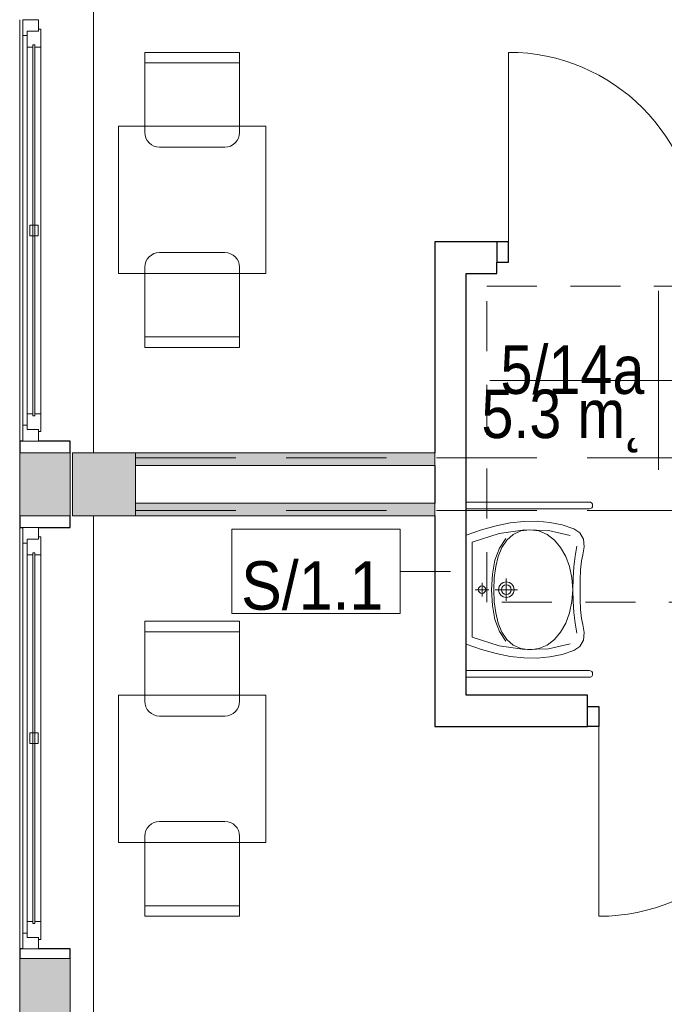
# Model space of a CAD drawing. Header units: centimetres. Extents: x -1316 to 21770, y -8842 to 3590.
# Tile 63 of 125: x -1253 to -947, y 2082 to 2549. Entities that reach past the tile are written whole.
import ezdxf

# ---------------------------------------------------------------- set-up
doc = ezdxf.new("R2010")
doc.units = ezdxf.units.CM
doc.linetypes.add('Ponad', pattern=[39.688, 23.813, -15.875])
doc.linetypes.add('Ukryte', pattern=[71.438, 47.625, -23.813])
for name, color, linetype, lineweight in [('A-AREA-IDEN', 2, 'Continuous', 13), ('A-DETL-GENF', 92, 'Continuous', 9), ('A-DETL-HDLN', 90, 'Ukryte', 9), ('A-DETL-MEDM', 33, 'Continuous', 13), ('A-DOOR', 31, 'Continuous', 13), ('A-FLOR-OVHD', 1, 'Ponad', 9), ('A-GLAZ', 151, 'Continuous', 13), ('A-WALL', 113, 'Continuous', 13), ('A-WALL-IDEN', 211, 'Continuous', 13), ('A-WALL-PATT', 111, 'Continuous', 13), ('I-FURN', 30, 'Continuous', 9), ('P-SANR-FIXT', 6, 'Continuous', 9), ('S-COLS', 52, 'Continuous', 13)]:
    doc.layers.add(name, color=color, linetype=linetype, lineweight=lineweight)
doc.styles.add('Arial_11', font='arial.ttf', dxfattribs={"width": 0.85, "height": 23})
doc.styles.add('Arial_12', font='arial.ttf', dxfattribs={"width": 0.9, "height": 23})

# ---------------------------------------------------------------- blocks, each defined once
blk = doc.blocks.new('M_Concrete-Square-Column - 300 x 300mm-1794509-5_piętro III __10_50 m_ - stan projektowany')
at = {"layer": 'S-COLS', "lineweight": 9}
blk.add_hatch(color=254, dxfattribs=at).paths.add_polyline_path([(15, -15), (15, 15), (-15, 15), (-15, -15)], flags=0)
for p, q in [((15, 15), (-15, 15)), ((-15, 15), (-15, -15)), ((15, -15), (15, 15)), ((-15, -15), (15, -15))]:
    blk.add_line(p, q, dxfattribs=at)
blk = doc.blocks.new('Blat - Blat-1285996-5_piętro III __10_50 m_ - stan projektowany')
at = {"layer": 'I-FURN'}
for p, q in [((0, 0), (70, 0)), ((0, -70), (0, 0)), ((70, 0), (70, -70)), ((70, -70), (0, -70))]:
    blk.add_line(p, q, dxfattribs=at)
blk = doc.blocks.new('Blat - Blat-1285693-5_piętro III __10_50 m_ - stan projektowany')
at = {"layer": 'I-FURN'}
for p, q in [((0, 70), (0, 0)), ((70, 70), (0, 70)), ((70, 0), (70, 70)), ((0, 0), (70, 0))]:
    blk.add_line(p, q, dxfattribs=at)
blk = doc.blocks.new('DRZWI 1S - automatyczna etykieta - Drzwi 90 _łazienkowe_-2364283-5_piętro III __10_50 m_ - stan projektowany')
at = {"layer": 'A-DETL-GENF'}
for p, q in [((-50.5, 2), (-45, 2)), ((-50.5, -7.5), (-50.5, 2)), ((-45, 2), (-45, -7.5)), ((45, 2), (50.5, 2)), ((45, -7.5), (45, 2)), ((50.5, 2), (50.5, -7.5)), ((-45, -7.5), (-50.5, -7.5)), ((50.5, -7.5), (45, -7.5))]:
    blk.add_line(p, q, dxfattribs=at)
at = {"layer": 'A-DETL-MEDM', "lineweight": 25}
for p, q in [((-50.5, -7.5), (-50.5, 2)), ((-50.5, 2), (-45, 2)), ((-45, 2), (-45, -7.5)), ((45, 2), (45, -7.5)), ((50.5, 2), (45, 2)), ((50.5, -7.5), (50.5, 2)), ((-45, -7.5), (-50.5, -7.5)), ((45, -7.5), (50.5, -7.5))]:
    blk.add_line(p, q, dxfattribs=at)
at = {"layer": 'A-DOOR'}
blk.add_line((45, -7.5), (45, -97.5), dxfattribs=at)
blk.add_arc((45, -7.5), 90, 180, 270, dxfattribs=at)
blk = doc.blocks.new('DRZWI 1S - automatyczna etykieta - Drzwi 90 _łazienkowe_-2364279-5_piętro III __10_50 m_ - stan projektowany')
at = {"layer": 'A-DETL-GENF'}
for p, q in [((-50.5, 7.5), (-50.5, -2)), ((-45, 7.5), (-50.5, 7.5)), ((-45, -2), (-45, 7.5)), ((50.5, 7.5), (45, 7.5)), ((45, 7.5), (45, -2)), ((50.5, -2), (50.5, 7.5)), ((-50.5, -2), (-45, -2)), ((45, -2), (50.5, -2))]:
    blk.add_line(p, q, dxfattribs=at)
at = {"layer": 'A-DETL-MEDM', "lineweight": 25}
for p, q in [((-45, 7.5), (-50.5, 7.5)), ((-50.5, 7.5), (-50.5, -2)), ((-45, -2), (-45, 7.5)), ((45, -2), (45, 7.5)), ((45, 7.5), (50.5, 7.5)), ((50.5, 7.5), (50.5, -2)), ((-50.5, -2), (-45, -2)), ((50.5, -2), (45, -2))]:
    blk.add_line(p, q, dxfattribs=at)
at = {"layer": 'A-DOOR'}
blk.add_line((45, 7.5), (45, 97.5), dxfattribs=at)
blk.add_arc((45, 7.5), 90, 90, 180, dxfattribs=at)
blk = doc.blocks.new('umywalka dla N_65x56 koło - Type 1-2359175-5_piętro III __10_50 m_ - stan projektowany')
at = {"layer": 'P-SANR-FIXT'}
for p, q in [((-29.1, -65.9), (-29.1, -7.5)), ((-25.9, -65.9), (-25.9, -7.5)), ((-15.89, -14.7), (-13.31, -7.5)), ((38.31, -7.5), (40.89, -14.7)), ((50.9, -65.9), (50.9, -7.5)), ((54.1, -7.5), (54.1, -65.9)), ((-14.09, -23.15), (-10.01, -10.3)), ((-10.01, -10.3), (12.5, -10.3)), ((11.26, -13.74), (10.89, -14.3)), ((11.82, -13.36), (11.26, -13.74)), ((12.5, -13.22), (11.82, -13.36)), ((12.5, -10.3), (35.01, -10.3)), ((12.5, -18.23), (12.5, -11.72)), ((13.18, -13.36), (12.5, -13.22)), ((13.74, -13.74), (13.18, -13.36)), ((14.11, -14.3), (13.74, -13.74)), ((35.01, -10.3), (39.09, -23.15)), ((-17.85, -21.67), (-15.89, -14.7)), ((15.75, -14.98), (9.25, -14.98)), ((10.89, -14.3), (10.75, -14.98)), ((10.75, -14.98), (10.89, -15.66)), ((10.89, -15.66), (11.26, -16.21)), ((11.26, -16.21), (11.82, -16.59)), ((11.82, -16.59), (12.5, -16.73)), ((12.5, -16.73), (13.18, -16.59)), ((13.18, -16.59), (13.74, -16.21)), ((13.74, -16.21), (14.11, -15.66)), ((14.25, -14.98), (14.11, -14.3)), ((14.11, -15.66), (14.25, -14.98)), ((40.89, -14.7), (42.85, -21.67)), ((-19.18, -28.39), (-17.85, -21.67)), ((-15.95, -35.24), (-14.09, -23.15)), ((-7.38, -23.21), (-11.89, -26.24)), ((-7.63, -24.42), (-3.39, -22.67)), ((-1.64, -21.13), (-7.38, -23.21)), ((-3.39, -22.67), (1.45, -21.46)), ((5.06, -19.92), (-1.64, -21.13)), ((1.45, -21.46), (6.76, -20.76)), ((12.43, -19.54), (5.06, -19.92)), ((6.76, -20.76), (12.43, -20.54)), ((11.04, -23.06), (9.85, -23.86)), ((12.5, -22.76), (11.04, -23.06)), ((19.81, -19.92), (12.43, -19.54)), ((12.43, -20.54), (18.1, -20.76)), ((12.5, -31.76), (12.5, -21.26)), ((13.96, -23.06), (12.5, -22.76)), ((15.15, -23.86), (13.96, -23.06)), ((18.1, -20.76), (23.42, -21.46)), ((26.51, -21.13), (19.81, -19.92)), ((23.42, -21.46), (28.26, -22.67)), ((32.25, -23.21), (26.51, -21.13)), ((28.26, -22.67), (32.5, -24.42)), ((36.76, -26.24), (32.25, -23.21)), ((39.09, -23.15), (40.95, -35.24)), ((42.85, -21.67), (44.18, -28.39)), ((-13.8, -29.72), (-11.14, -26.76)), ((-11.14, -26.76), (-7.63, -24.42)), ((7.16, -26.51), (17.84, -26.51)), ((9.04, -25.06), (8.75, -26.51)), ((8.75, -26.51), (9.04, -27.97)), ((9.85, -23.86), (9.04, -25.06)), ((9.04, -27.97), (9.85, -29.16)), ((10.38, -25.62), (10.2, -26.51)), ((10.2, -26.51), (10.38, -27.41)), ((10.87, -24.89), (10.38, -25.62)), ((10.38, -27.41), (10.87, -28.14)), ((11.61, -24.39), (10.87, -24.89)), ((12.5, -24.21), (11.61, -24.39)), ((13.39, -24.39), (12.5, -24.21)), ((14.13, -24.89), (13.39, -24.39)), ((14.62, -25.62), (14.13, -24.89)), ((14.13, -28.14), (14.62, -27.41)), ((14.8, -26.51), (14.62, -25.62)), ((14.62, -27.41), (14.8, -26.51)), ((15.96, -25.06), (15.15, -23.86)), ((15.15, -29.16), (15.96, -27.97)), ((16.25, -26.51), (15.96, -25.06)), ((15.96, -27.97), (16.25, -26.51)), ((32.5, -24.42), (36.01, -26.76)), ((36.01, -26.76), (38.67, -29.72)), ((-19.89, -34.88), (-19.18, -28.39)), ((-15.49, -33.33), (-13.8, -29.72)), ((9.85, -29.16), (11.04, -29.97)), ((10.87, -28.14), (11.61, -28.63)), ((11.04, -29.97), (12.5, -30.26)), ((11.61, -28.63), (12.5, -28.81)), ((12.5, -28.81), (13.39, -28.63)), ((12.5, -30.26), (13.96, -29.97)), ((13.39, -28.63), (14.13, -28.14)), ((13.96, -29.97), (15.15, -29.16)), ((38.67, -29.72), (40.36, -33.33)), ((44.18, -28.39), (44.89, -34.88)), ((-19.97, -41.14), (-19.89, -34.88)), ((-16.08, -37.64), (-15.49, -33.33)), ((-15.64, -46.48), (-15.95, -35.24)), ((40.36, -33.33), (40.95, -37.64)), ((40.95, -35.24), (40.64, -46.48)), ((44.89, -34.88), (44.97, -41.14)), ((-19.42, -47.19), (-19.97, -41.14)), ((-15.49, -41.92), (-16.08, -37.64)), ((-13.79, -45.83), (-15.49, -41.92)), ((40.36, -41.92), (38.68, -45.83)), ((40.95, -37.64), (40.36, -41.92)), ((44.97, -41.14), (44.42, -47.19)), ((-13.17, -56.78), (-15.64, -46.48)), ((-11.11, -49.31), (-13.79, -45.83)), ((38.68, -45.83), (36.03, -49.31)), ((40.64, -46.48), (38.17, -56.78)), ((-18.22, -53.01), (-19.42, -47.19)), ((-7.59, -52.29), (-11.11, -49.31)), ((36.03, -49.31), (32.54, -52.29)), ((44.42, -47.19), (43.22, -53.01)), ((-16.38, -58.62), (-18.22, -53.01)), ((-3.33, -54.72), (-7.59, -52.29)), ((1.52, -56.54), (-3.33, -54.72)), ((28.31, -54.72), (23.49, -56.54)), ((32.54, -52.29), (28.31, -54.72)), ((43.22, -53.01), (41.38, -58.62)), ((-14.43, -61.47), (-16.38, -58.62)), ((-8.14, -60.01), (-3.44, -59.13)), ((-3.44, -59.13), (1.64, -58.58)), ((6.84, -57.67), (1.52, -56.54)), ((1.64, -58.58), (6.99, -58.24)), ((12.52, -58.06), (6.84, -57.67)), ((6.99, -58.24), (12.48, -58.02)), ((12.48, -58.02), (17.98, -58.24)), ((18.18, -57.67), (12.52, -58.06)), ((17.98, -58.24), (23.33, -58.58)), ((23.49, -56.54), (18.18, -57.67)), ((23.33, -58.58), (28.41, -59.13)), ((28.41, -59.13), (33.11, -60.01)), ((41.38, -58.62), (39.43, -61.47)), ((-11.49, -63.08), (-14.43, -61.47)), ((-7.9, -63.51), (-11.49, -63.08)), ((-3.96, -62.78), (-7.9, -63.51)), ((-1.14, -62.22), (-3.96, -62.78)), ((3.08, -61.79), (-1.14, -62.22)), ((7.9, -61.54), (3.08, -61.79)), ((12.5, -61.51), (7.9, -61.54)), ((17.1, -61.54), (12.5, -61.51)), ((21.92, -61.79), (17.1, -61.54)), ((26.14, -62.22), (21.92, -61.79)), ((28.96, -62.78), (26.14, -62.22)), ((32.9, -63.51), (28.96, -62.78)), ((36.49, -63.08), (32.9, -63.51)), ((39.43, -61.47), (36.49, -63.08))]:
    blk.add_line(p, q, dxfattribs=at)
for centre in [(-27.5, -65.9), (52.5, -65.9)]:
    blk.add_arc(centre, 1.6, 180, 0, dxfattribs=at)
blk = doc.blocks.new('krzesło - krzesło-1270919-5_piętro III __10_50 m_ - stan projektowany')
at = {"layer": 'I-FURN'}
for p, q in [((-15.5, 22.5), (15.5, 22.5)), ((-22.5, -22.5), (-22.5, 15.5)), ((22.5, 15.5), (22.5, -22.5)), ((22.5, -17.5), (-22.5, -17.5)), ((22.5, -22.5), (-22.5, -22.5))]:
    blk.add_line(p, q, dxfattribs=at)
for centre, start, end in [((-15.5, 15.5), 90, 180), ((15.5, 15.5), 360, 90)]:
    blk.add_arc(centre, 7, start, end, dxfattribs=at)
blk = doc.blocks.new('krzesło - krzesło-823058-5_piętro III __10_50 m_ - stan projektowany')
at = {"layer": 'I-FURN'}
for p, q in [((-22.5, 22.5), (-22.5, -15.5)), ((22.5, 22.5), (-22.5, 22.5)), ((22.5, -15.5), (22.5, 22.5)), ((22.5, 17.5), (-22.5, 17.5)), ((-15.5, -22.5), (15.5, -22.5))]:
    blk.add_line(p, q, dxfattribs=at)
for centre, start, end in [((-15.5, -15.5), 180, 270), ((15.5, -15.5), 270, 0)]:
    blk.add_arc(centre, 7, start, end, dxfattribs=at)
blk = doc.blocks.new('Okno - automatyczna etykieta - 200x165 _projektowane_-2617502-5_piętro III __10_50 m_ - stan projektowany')
at = {"layer": 'A-GLAZ'}
for p, q in [((-100, -3), (-94.5, -3)), ((-100, -10.5), (-100, -3)), ((-95.5, -2), (-87, -2)), ((-95.5, -3), (-95.5, -2)), ((-94.5, -3), (-95.5, -3)), ((-94.5, -8.5), (-94.5, -3)), ((-94.5, -3), (-94.5, -8.5)), ((-87, -2), (-87, -4.75)), ((87, -2), (-87, -2)), ((-2.5, -7.25), (-2.5, -3.25)), ((-2.5, -3.25), (2.5, -3.25)), ((2.5, -3.25), (2.5, -7.25)), ((87, -2), (95.5, -2)), ((87, -4.75), (87, -2)), ((94.5, -3), (94.5, -8.5)), ((95.5, -3), (94.5, -3)), ((94.5, -3), (100, -3)), ((94.5, -8.5), (94.5, -3)), ((95.5, -2), (95.5, -3)), ((100, -3), (100, -10.5)), ((-87, -8.5), (-94.5, -8.5)), ((-94.5, -8.5), (-92.5, -8.5)), ((-92.5, -8.5), (-92.5, -10.5)), ((-88, -5.75), (-88, -4.75)), ((-88, -4.75), (88, -4.75)), ((-88, -4.75), (-88, -5.75)), ((-87, -4.75), (-88, -4.75)), ((88, -5.75), (-88, -5.75)), ((-88, -5.75), (-87, -5.75)), ((-87, -5.75), (-87, -8.5)), ((87, -8.5), (-87, -8.5)), ((2.5, -7.25), (-2.5, -7.25)), ((88, -4.75), (87, -4.75)), ((87, -5.75), (88, -5.75)), ((87, -8.5), (87, -5.75)), ((94.5, -8.5), (87, -8.5)), ((88, -4.75), (88, -5.75)), ((88, -5.75), (88, -4.75)), ((92.5, -8.5), (94.5, -8.5)), ((92.5, -10.5), (92.5, -8.5)), ((-92.5, -10.5), (-100, -10.5)), ((-100, -10.5), (100, -10.5)), ((92.5, -10.5), (-92.5, -10.5)), ((100, -10.5), (92.5, -10.5))]:
    blk.add_line(p, q, dxfattribs=at)
blk = doc.blocks.new('Okno - automatyczna etykieta - 200x165 _projektowane_-2617392-5_piętro III __10_50 m_ - stan projektowany')
at = {"layer": 'A-GLAZ'}
for p, q in [((-92.5, 10.5), (-100, 10.5)), ((-100, 10.5), (-100, 3)), ((-100, 10.5), (100, 10.5)), ((-92.5, 8.5), (-92.5, 10.5)), ((92.5, 10.5), (-92.5, 10.5)), ((100, 10.5), (92.5, 10.5)), ((92.5, 10.5), (92.5, 8.5)), ((100, 3), (100, 10.5)), ((-87, 8.5), (-94.5, 8.5)), ((-94.5, 8.5), (-94.5, 3)), ((-94.5, 3), (-94.5, 8.5)), ((-94.5, 8.5), (-92.5, 8.5)), ((88, 5.75), (-88, 5.75)), ((-88, 5.75), (-88, 4.75)), ((-88, 4.75), (-88, 5.75)), ((-88, 5.75), (-87, 5.75)), ((-88, 4.75), (88, 4.75)), ((-87, 4.75), (-88, 4.75)), ((-87, 5.75), (-87, 8.5)), ((87, 8.5), (-87, 8.5)), ((-87, 2), (-87, 4.75)), ((2.5, 7.25), (-2.5, 7.25)), ((-2.5, 7.25), (-2.5, 3.25)), ((2.5, 3.25), (2.5, 7.25)), ((94.5, 8.5), (87, 8.5)), ((87, 8.5), (87, 5.75)), ((87, 5.75), (88, 5.75)), ((87, 4.75), (87, 2)), ((88, 4.75), (87, 4.75)), ((88, 4.75), (88, 5.75)), ((88, 5.75), (88, 4.75)), ((92.5, 8.5), (94.5, 8.5)), ((94.5, 3), (94.5, 8.5)), ((94.5, 8.5), (94.5, 3)), ((-100, 3), (-94.5, 3)), ((-94.5, 3), (-95.5, 3)), ((-95.5, 3), (-95.5, 2)), ((-95.5, 2), (-87, 2)), ((87, 2), (-87, 2)), ((-2.5, 3.25), (2.5, 3.25)), ((87, 2), (95.5, 2)), ((95.5, 3), (94.5, 3)), ((94.5, 3), (100, 3)), ((95.5, 2), (95.5, 3))]:
    blk.add_line(p, q, dxfattribs=at)
blk = doc.blocks.new('METKA_POMIESZCZENIA2 - Rozbudowana - bez ramki-2396678-5_piętro III __10_50 m_ - stan projektowany')
at = {"layer": 'A-AREA-IDEN'}
for p, q in [((0, 0.425), (0, 0)), ((0.0976, 0), (-0.8, 0)), ((-0.8, 0), (0.9, 0)), ((0, 0), (0, -0.425))]:
    blk.add_line(p, q, dxfattribs=at)
blk = doc.blocks.new('ET sciana_AT7 - 10mm-2270614-5_piętro III __10_50 m_ - stan projektowany')
at = {"layer": 'A-WALL-IDEN'}
for p, q in [((-0.4, 0.196875), (0.4, 0.196875)), ((-0.4, -0.203125), (-0.4, 0.196875)), ((0.4, 0.196875), (0.4, -0.203125)), ((-0.4, -0.203125), (0.4, -0.203125))]:
    blk.add_line(p, q, dxfattribs=at)

msp = doc.modelspace()

# ---------------------------------------------------------------- hatches: boundary and pattern name
at = {"layer": 'A-WALL-PATT'}
h = msp.add_hatch(color=9, dxfattribs=at)
h.paths.add_polyline_path([(-1238.62, 1833.33), (-1228.62, 1833.33), (-1228.62, 1863.33), (-1252.62, 1863.33), (-1252.62, 1833.33)], flags=0)
h.paths.add_polyline_path([(-1252.62, 2073.33), (-1228.62, 2073.33), (-1228.62, 2103.33), (-1252.62, 2103.33), (-1252.62, 2080.47)], flags=0)
h.paths.add_polyline_path([(-1252.62, 2313.33), (-1228.62, 2313.33), (-1228.62, 2343.33), (-1252.62, 2343.33)], flags=0)
h.paths.add_polyline_path([(-1252.62, 2553.33), (-1228.62, 2553.33), (-1228.62, 2583.33), (-1252.62, 2583.33)], flags=0)
for points in [[(-1197.62, 2337.33), (-1055.62, 2337.33), (-1055.62, 2343.33), (-1197.62, 2343.33)], [(-1197.62, 2313.33), (-1055.62, 2313.33), (-1055.62, 2319.33), (-1197.62, 2319.33)]]:
    msp.add_hatch(color=9, dxfattribs=at).paths.add_polyline_path(points, flags=0)

# ---------------------------------------------------------------- linework, layer by layer
at = {"layer": 'A-DETL-HDLN'}
for p, q in [((-1197.62, 2340.83), (1172.38, 2340.83)), ((-1197.62, 2315.83), (1172.38, 2315.83))]:
    msp.add_line(p, q, dxfattribs=at)
at = {"layer": 'A-FLOR-OVHD'}
for p, q in [((-1030.89, 2422.38), (-880.89, 2422.38)), ((-1030.89, 2272.38), (-1030.89, 2422.38)), ((-880.89, 2272.38), (-1030.89, 2272.38))]:
    msp.add_line(p, q, dxfattribs=at)
at = {"layer": 'A-WALL', "lineweight": 9}
for p, q in [((-1217.62, 2793.33), (-1217.62, 2343.33)), ((-1252.62, 2348.83), (-1252.62, 2548.83)), ((-1252.62, 2343.33), (-1252.62, 2313.33)), ((-1228.62, 2313.33), (-1228.62, 2343.33)), ((-1055.62, 2343.33), (-1197.62, 2343.33)), ((-1197.62, 2337.33), (-1055.62, 2337.33)), ((-1055.62, 2319.33), (-1197.62, 2319.33)), ((-1217.62, 2313.33), (-1217.62, 1863.33)), ((-1197.62, 2313.33), (-1055.62, 2313.33)), ((-1252.62, 2107.83), (-1252.62, 2307.83)), ((-1252.62, 2103.33), (-1252.62, 2073.33)), ((-1228.62, 2073.33), (-1228.62, 2103.33))]:
    msp.add_line(p, q, dxfattribs=at)
at = {"layer": 'A-WALL', "color": 7, "lineweight": 25}
for p, q in [((-1055.62, 2443.33), (-1055.62, 2343.33)), ((-1026.12, 2443.33), (-1055.62, 2443.33)), ((-1026.12, 2428.33), (-1026.12, 2433.83)), ((-1040.62, 2228.33), (-1040.62, 2428.33)), ((-1040.62, 2428.33), (-1026.12, 2428.33)), ((-1251.12, 2348.83), (-1252.62, 2348.83)), ((-1252.62, 2348.83), (-1252.62, 2343.33)), ((-1228.62, 2348.83), (-1243.62, 2348.83)), ((-1228.62, 2343.33), (-1228.62, 2348.83)), ((-1055.62, 2337.33), (-1055.62, 2319.33)), ((-1252.62, 2313.33), (-1252.62, 2307.83)), ((-1228.62, 2307.83), (-1228.62, 2313.33)), ((-1055.62, 2313.33), (-1055.62, 2213.33)), ((-1252.62, 2307.83), (-1251.12, 2307.83)), ((-1243.62, 2307.83), (-1228.62, 2307.83)), ((-983.13, 2228.33), (-1040.62, 2228.33)), ((-983.13, 2222.83), (-983.13, 2228.33)), ((-1055.62, 2213.33), (-983.13, 2213.33)), ((-1251.12, 2107.83), (-1252.62, 2107.83)), ((-1252.62, 2107.83), (-1252.62, 2103.33)), ((-1228.62, 2107.83), (-1243.62, 2107.83)), ((-1228.62, 2103.33), (-1228.62, 2107.83))]:
    msp.add_line(p, q, dxfattribs=at)
at = {"layer": 'A-WALL'}
for p, q in [((-1228.62, 2343.33), (-1252.62, 2343.33)), ((-1055.62, 2337.33), (-1055.62, 2343.33)), ((-1055.62, 2313.33), (-1055.62, 2319.33)), ((-1252.62, 2313.33), (-1228.62, 2313.33)), ((-1228.62, 2103.33), (-1252.62, 2103.33))]:
    msp.add_line(p, q, dxfattribs=at)
at = {"layer": 'A-WALL-IDEN'}
msp.add_line((-1048.12, 2287.01), (-1071.93, 2287.01), dxfattribs=at)

# ---------------------------------------------------------------- block references
at = {"layer": 'A-AREA-IDEN', "xscale": 99.99999999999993, "yscale": 99.99999999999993, "zscale": 99.99999999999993}
msp.add_blockref('METKA_POMIESZCZENIA2 - Rozbudowana - bez ramki-2396678-5_piętro III __10_50 m_ - stan projektowany', (-949.39, 2377.67), dxfattribs=at)
at = {"layer": 'A-DOOR', "rotation": 180}
for name, p in [('DRZWI 1S - automatyczna etykieta - Drzwi 90 _łazienkowe_-2364283-5_piętro III __10_50 m_ - stan projektowany', (-975.62, 2435.83)), ('DRZWI 1S - automatyczna etykieta - Drzwi 90 _łazienkowe_-2364279-5_piętro III __10_50 m_ - stan projektowany', (-932.63, 2220.83))]:
    msp.add_blockref(name, p, dxfattribs=at)
at = {"layer": 'A-GLAZ'}
for name, p, rotation in [('Okno - automatyczna etykieta - 200x165 _projektowane_-2617502-5_piętro III __10_50 m_ - stan projektowany', (-1240.62, 2448.83), 269.9999999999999), ('Okno - automatyczna etykieta - 200x165 _projektowane_-2617392-5_piętro III __10_50 m_ - stan projektowany', (-1240.62, 2207.83), 89.9999999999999)]:
    msp.add_blockref(name, p, dxfattribs=dict(at, rotation=rotation))
at = {"layer": 'A-WALL-IDEN', "xscale": 99.99999999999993, "yscale": 99.99999999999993, "zscale": 99.99999999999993}
msp.add_blockref('ET sciana_AT7 - 10mm-2270614-5_piętro III __10_50 m_ - stan projektowany', (-1111.93, 2287.32), dxfattribs=at)
at = {"layer": 'I-FURN', "rotation": 180}
for name, p in [('krzesło - krzesło-1270919-5_piętro III __10_50 m_ - stan projektowany', (-1170.73, 2510.83)), ('Blat - Blat-1285996-5_piętro III __10_50 m_ - stan projektowany', (-1135.73, 2428.33)), ('krzesło - krzesło-823058-5_piętro III __10_50 m_ - stan projektowany', (-1170.73, 2415.83)), ('krzesło - krzesło-1270919-5_piętro III __10_50 m_ - stan projektowany', (-1170.73, 2240.83)), ('Blat - Blat-1285693-5_piętro III __10_50 m_ - stan projektowany', (-1135.73, 2228.33)), ('krzesło - krzesło-823058-5_piętro III __10_50 m_ - stan projektowany', (-1170.73, 2145.83))]:
    msp.add_blockref(name, p, dxfattribs=at)
at = {"layer": 'P-SANR-FIXT', "rotation": 90.00000000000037}
msp.add_blockref('umywalka dla N_65x56 koło - Type 1-2359175-5_piętro III __10_50 m_ - stan projektowany', (-1048.12, 2265.83), dxfattribs=at)
at = {"layer": 'S-COLS', "lineweight": 9}
msp.add_blockref('M_Concrete-Square-Column - 300 x 300mm-1794509-5_piętro III __10_50 m_ - stan projektowany', (-1212.62, 2328.33), dxfattribs=at)

# ---------------------------------------------------------------- texts
at = {"layer": 'A-AREA-IDEN', "color": 0, "char_height": 23, "line_spacing_factor": 0.936439, "style": 'Arial_11'}
for s, insert, width, attachment_point in [('\\pxqr,t3.69565,7.3913,11.08696,14.78261,18.47826,22.17391,25.86957,29.56522,33.26087,36.95652,40.65217,44.34783,48.04348,51.73913,55.43478,59.13043,62.82609,66.52174,70.21739,73.91304,77.6087,81.30435,85,88.69565,92.3913,96.08696,99.78261,103.47826,107.17391,110.86957,114.56522,118.26087;{5/14a}', (-956.05, 2370.89), 68, 9), ('\\pt84.99995,169.9999,255.00008,340.00003,424.99998,509.99993,595.00011,680.00006,765.00001,849.99996,934.99991,1020.00009,1105.00004,1189.99999,1274.99994,1359.99989,1445.00007,1530.00002,1614.99997,1699.99992,1785.0001,1870.00005,1955,2039.99995,2124.9999,2210.00008,2295.00003,2379.99998,2464.99993,2550.00011,2635.00006,2720.00001;5.3 m˛', (-956.05, 2373.28), 76.5, 3)]:
    msp.add_mtext(s, dxfattribs=dict(at, insert=insert, width=width, attachment_point=attachment_point))
at = {"layer": 'A-WALL-IDEN', "insert": (-1113.74, 2280.16), "char_height": 23, "width": 67.32, "attachment_point": 5, "line_spacing_factor": 0.936439, "style": 'Arial_12'}
msp.add_mtext('\\pxqc,t4.96957,9.93913,14.9087,19.87826,24.84783,29.81739,34.78696,39.75652,44.72609,49.69565,54.66522,59.63478,64.60435,69.57391,74.54348,79.51304,84.48261,89.45217,94.42174,99.3913,104.36087,109.33043,114.3,119.26957,124.23913,129.2087,134.17826,139.14783,144.11739,149.08696,154.05652,159.02609;{S/1.1}', dxfattribs=at)

doc.saveas('drawing.dxf')
